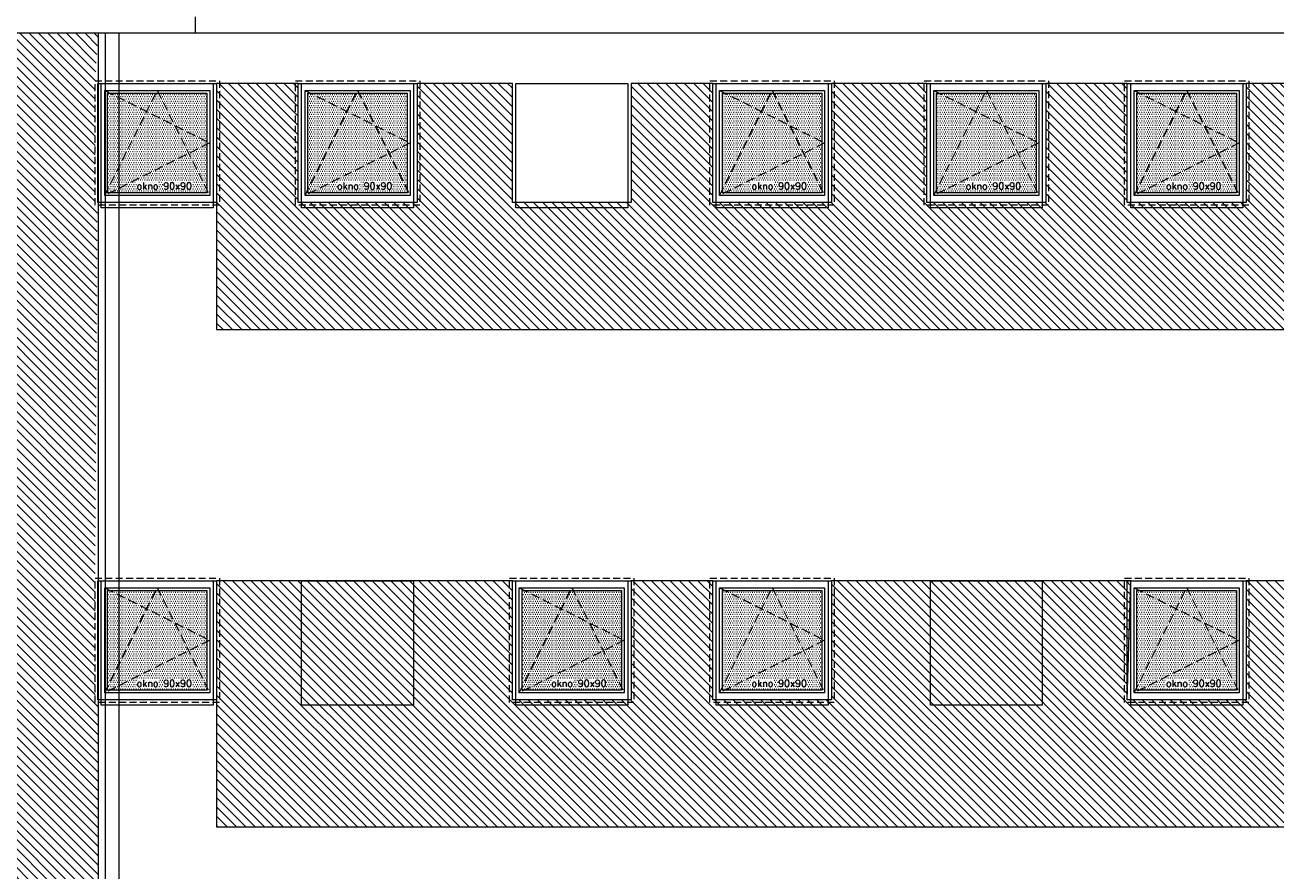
# Model space of a CAD drawing. Header units: millimetres. Extents: x -82287 to 177822, y -399756 to 0.
# Tile 75 of 228: x 79227 to 80132, y -238201 to -237589. Entities that reach past the tile are written whole.
import ezdxf
from ezdxf.enums import TextEntityAlignment as Align

# ---------------------------------------------------------------- set-up
doc = ezdxf.new("R2010")
doc.units = ezdxf.units.MM
doc.header["$MEASUREMENT"] = 0
doc.linetypes.add('SUŁOSZOWA - PB 21 03$0$CACHE', pattern=[9.525, 6.35, -3.175])
doc.linetypes.add('SUŁOSZOWA - PB 21 03$0$CARKOVANA', pattern=[7.5, 5, -2.5])
doc.layers.add('FL_XREF', color=252, linetype='Continuous')
for name, color, linetype, lineweight in [('SUŁOSZOWA - PB 21 03$0$!! 0_ Istn-okna', 251, 'Continuous', 0), ('SUŁOSZOWA - PB 21 03$0$!! 0_ WIDOK ELEWACJA', 251, 'Continuous', 0), ('SUŁOSZOWA - PB 21 03$0$!! 0_Opis_pom', 251, 'Continuous', 0), ('SUŁOSZOWA - PB 21 03$0$!! 1_ELEWACJA KOLOR', 251, 'Continuous', 0), ('SUŁOSZOWA - PB 21 03$0$!! 1_Hatch dach', 251, 'Continuous', 0), ('SUŁOSZOWA - PB 21 03$0$!! 1_OPIS POM NOWE', 251, 'Continuous', 0), ('SUŁOSZOWA - PB 21 03$0$!! 2_NOWE OKNA WIDOk - remont', 251, 'Continuous', 0), ('SUŁOSZOWA - PB 21 03$0$!! 2_TYNK OBRYS', 251, 'Continuous', 0)]:
    doc.layers.add(name, color=color, linetype=linetype, lineweight=lineweight)
doc.styles.add('SUŁOSZOWA - PB 21 03$0$ARIAL', font='tahoma.ttf')
doc.styles.add('SUŁOSZOWA - PB 21 03$0$TXT', font='simplex.shx')
pattern_1 = [(315, (0, 0), (3.367596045, 3.367596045), [])]

# ---------------------------------------------------------------- blocks, each defined once
blk = doc.blocks.new('SUŁOSZOWA - PB 21 03$0$okno 90x90')
at = {"layer": 'SUŁOSZOWA - PB 21 03$0$!! 1_Hatch dach', "true_color": 0x575757}
h = blk.add_hatch(dxfattribs=at)
h.set_pattern_fill('DOTS', color=251)
h.set_pattern_definition([(0, (-9634.3096, -11214.1331), (0.79375, 1.5875), [0, -1.5875])])
h.paths.add_polyline_path([(7, 79), (79, 79), (79, 7), (7, 7)])
at = {"layer": 'SUŁOSZOWA - PB 21 03$0$!! 0_ Istn-okna', "linetype": 'SUŁOSZOWA - PB 21 03$0$CARKOVANA', "lineweight": 5}
blk.add_lwpolyline([(-2, 88), (88, 88), (88, -2), (-2, -2)], close=True, dxfattribs=at)
at = {"layer": 'SUŁOSZOWA - PB 21 03$0$!! 0_ Istn-okna'}
for points in [[(0, 86), (86, 86), (86, 0), (0, 0)], [(5, 81), (81, 81), (81, 5), (5, 5)], [(7, 79), (79, 79), (79, 7), (7, 7)]]:
    blk.add_lwpolyline(points, close=True, dxfattribs=at)
at = {"layer": 'SUŁOSZOWA - PB 21 03$0$!! 1_Hatch dach', "color": 251, "linetype": 'SUŁOSZOWA - PB 21 03$0$CACHE', "true_color": 0x575757}
for points in [[(5, 5), (43, 81), (81, 5)], [(5, 81), (81, 43), (5, 5)]]:
    blk.add_lwpolyline(points, dxfattribs=at)
at = {"insert": (28.08, 14.41), "char_height": 5, "attachment_point": 1, "style": 'SUŁOSZOWA - PB 21 03$0$TXT'}
blk.add_mtext_dynamic_manual_height_columns('okno 90x90', width=52.6299, gutter_width=75, heights=[0], dxfattribs=at)
blk = doc.blocks.new('SUŁOSZOWA - PB 21 03')
at = {"layer": 'SUŁOSZOWA - PB 21 03$0$!! 1_ELEWACJA KOLOR', "true_color": 0xa78758}
h = blk.add_hatch(dxfattribs=at)
h.set_pattern_fill('ANSI31', color=45, scale=1.5, angle=-90)
h.set_pattern_definition(pattern_1)
h.paths.add_polyline_path([(78269.25991, -238314.26576), (79218.25991, -238314.26576), (79218.25991, -238132.26576), (79215.75991, -238132.26576), (79215.75991, -238042.26576), (79217.47132, -237772.26576), (79215.75991, -237772.26576), (79215.75991, -237682.26576), (79218.25991, -237647.85452), (78244.25991, -237647.85452), (78244.25991, -237891.63335), (78244.25991, -237912.26576), (78228.92991, -237912.26576), (78228.92991, -237937.53761), (78269.25991, -237954.26576)])
h.paths.add_polyline_path([(78913.75991, -238042.26576), (79003.75991, -238042.26576), (79003.75991, -238222.26576), (78999.25991, -238222.26576), (78999.25991, -238224.26576), (78918.25991, -238224.26576), (78918.25991, -238222.26576), (78913.75991, -238222.26576)], flags=16)
h.paths.add_polyline_path([(78915.75991, -238044.26576), (79001.75991, -238044.26576), (79001.75991, -238220.26576), (78915.75991, -238220.26576)], flags=0)
h.paths.add_polyline_path([(78920.75991, -238049.26576), (78996.75991, -238049.26576), (78996.75991, -238215.26576), (78920.75991, -238215.26576)], flags=0)
h.paths.add_polyline_path([(78922.59124, -238051.26576), (78958.30208, -238051.26576), (78958.75991, -238049.26576), (78959.21774, -238051.26576), (78994.75991, -238051.26576), (78994.75991, -238130.08155), (78996.75991, -238132.26576), (78994.75991, -238134.44997), (78994.75991, -238206.52891), (78996.30208, -238213.26576), (78922.59124, -238213.26576), (78920.75991, -238215.26576), (78922.75991, -238206.52891), (78922.75991, -238051.44997)], flags=0)
h.paths.add_polyline_path([(78848.75991, -238042.26576), (78848.75991, -238222.26576), (78844.25991, -238222.26576), (78844.25991, -238224.26576), (78763.25991, -238224.26576), (78763.25991, -238222.26576), (78758.75991, -238222.26576), (78758.75991, -238042.26576)], flags=16)
h.paths.add_polyline_path([(78846.75991, -238044.26576), (78846.75991, -238220.26576), (78760.75991, -238220.26576), (78760.75991, -238044.26576)], flags=0)
h.paths.add_polyline_path([(78918.25991, -237864.26576), (78918.25991, -237862.26576), (78913.75991, -237862.26576), (78844.25991, -237862.26576), (78844.25991, -237864.26576), (78763.25991, -237864.26576), (78763.25991, -237862.26576), (78758.75991, -237862.26576), (78699.25991, -237862.26576), (78699.25991, -237864.26576), (78618.25991, -237864.26576), (78618.25991, -237862.26576), (78613.75991, -237862.26576), (78544.25991, -237862.26576), (78544.25991, -237864.26576), (78463.25991, -237864.26576), (78463.25991, -237862.26576), (78458.75991, -237862.26576), (78399.25991, -237862.26576), (78399.25991, -237864.26576), (78318.25991, -237864.26576), (78318.25991, -237862.26576), (78313.75991, -237862.26576), (78313.75991, -237682.26576), (78403.75991, -237682.26576), (78403.75991, -237862.26576), (78458.75991, -237862.26576), (78458.75991, -237682.26576), (78548.75991, -237682.26576), (78548.75991, -237862.26576), (78613.75991, -237862.26576), (78613.75991, -237682.26576), (78703.75991, -237682.26576), (78703.75991, -237862.26576), (78758.75991, -237862.26576), (78758.75991, -237682.26576), (78848.75991, -237682.26576), (78848.75991, -237862.26576), (78913.75991, -237862.26576), (78913.75991, -237682.26576), (79003.75991, -237682.26576), (79003.75991, -237862.26576), (79058.75991, -237862.26576), (79058.75991, -237682.26576), (79148.75991, -237682.26576), (79148.75991, -237862.26576), (79144.25991, -237862.26576), (79144.25991, -237864.26576), (79063.25991, -237864.26576), (79063.25991, -237862.26576), (79058.75991, -237862.26576), (78999.25991, -237862.26576), (78999.25991, -237864.26576)], flags=16)
h.paths.add_polyline_path([(78841.75991, -238049.26576), (78841.75991, -238215.26576), (78765.75991, -238215.26576), (78765.75991, -238049.26576)], flags=0)
h.paths.add_polyline_path([(78915.75991, -237860.26576), (78915.75991, -237684.26576), (79001.75991, -237684.26576), (79001.75991, -237860.26576)], flags=0)
h.paths.add_polyline_path([(78839.75991, -238051.26576), (78839.75991, -238130.08155), (78841.75991, -238132.26576), (78839.75991, -238134.44997), (78839.75991, -238206.52891), (78841.30208, -238213.26576), (78767.59124, -238213.26576), (78765.75991, -238215.26576), (78767.75991, -238206.52891), (78767.75991, -238051.44997), (78767.59124, -238051.26576), (78803.30208, -238051.26576), (78803.75991, -238049.26576), (78804.21774, -238051.26576)], flags=0)
h.paths.add_polyline_path([(78920.75991, -237855.26576), (78920.75991, -237689.26576), (78996.75991, -237689.26576), (78996.75991, -237855.26576)], flags=0)
h.paths.add_polyline_path([(78920.75991, -237855.26576), (78922.75991, -237846.52891), (78922.75991, -237691.44997), (78922.59124, -237691.26576), (78958.30208, -237691.26576), (78958.75991, -237689.26576), (78959.21774, -237691.26576), (78994.75991, -237691.26576), (78994.75991, -237770.08155), (78996.75991, -237772.26576), (78994.75991, -237774.44997), (78994.75991, -237846.52891), (78996.30208, -237853.26576), (78922.59124, -237853.26576)], flags=0)
h.paths.add_polyline_path([(78846.75991, -237860.26576), (78760.75991, -237860.26576), (78760.75991, -237684.26576), (78846.75991, -237684.26576)], flags=0)
h.paths.add_polyline_path([(78841.75991, -237855.26576), (78765.75991, -237855.26576), (78765.75991, -237689.26576), (78841.75991, -237689.26576)], flags=0)
h.paths.add_polyline_path([(78841.30208, -237853.26576), (78767.59124, -237853.26576), (78765.75991, -237855.26576), (78767.75991, -237846.52891), (78767.75991, -237691.44997), (78767.59124, -237691.26576), (78803.30208, -237691.26576), (78803.75991, -237689.26576), (78804.21774, -237691.26576), (78839.75991, -237691.26576), (78839.75991, -237770.08155), (78841.75991, -237772.26576), (78839.75991, -237774.44997), (78839.75991, -237846.52891)], flags=0)
h.paths.add_polyline_path([(79058.75991, -238042.26576), (79148.75991, -238042.26576), (79148.75991, -238222.26576), (79144.25991, -238222.26576), (79144.25991, -238224.26576), (79063.25991, -238224.26576), (79063.25991, -238222.26576), (79058.75991, -238222.26576)], flags=16)
h.paths.add_polyline_path([(79060.75991, -238044.26576), (79146.75991, -238044.26576), (79146.75991, -238220.26576), (79060.75991, -238220.26576)], flags=0)
h.paths.add_polyline_path([(79065.75991, -238049.26576), (79141.75991, -238049.26576), (79141.75991, -238215.26576), (79065.75991, -238215.26576)], flags=0)
h.paths.add_polyline_path([(79067.59124, -238051.26576), (79103.30208, -238051.26576), (79103.75991, -238049.26576), (79104.21774, -238051.26576), (79139.75991, -238051.26576), (79139.75991, -238130.08155), (79141.75991, -238132.26576), (79139.75991, -238134.44997), (79139.75991, -238206.52891), (79141.30208, -238213.26576), (79067.59124, -238213.26576), (79065.75991, -238215.26576), (79067.75991, -238206.52891), (79067.75991, -238051.44997)], flags=0)
h.paths.add_polyline_path([(79060.75991, -237860.26576), (79060.75991, -237684.26576), (79146.75991, -237684.26576), (79146.75991, -237860.26576)], flags=0)
h.paths.add_polyline_path([(79065.75991, -237855.26576), (79065.75991, -237689.26576), (79141.75991, -237689.26576), (79141.75991, -237855.26576)], flags=0)
h.paths.add_polyline_path([(79065.75991, -237855.26576), (79067.75991, -237846.52891), (79067.75991, -237691.44997), (79067.59124, -237691.26576), (79103.30208, -237691.26576), (79103.75991, -237689.26576), (79104.21774, -237691.26576), (79139.75991, -237691.26576), (79139.75991, -237770.08155), (79141.75991, -237772.26576), (79139.75991, -237774.44997), (79139.75991, -237846.52891), (79141.30208, -237853.26576), (79067.59124, -237853.26576)], flags=0)
h.paths.add_polyline_path([(78703.75991, -238042.26576), (78703.75991, -238222.26576), (78699.25991, -238222.26576), (78699.25991, -238224.26576), (78618.25991, -238224.26576), (78618.25991, -238222.26576), (78613.75991, -238222.26576), (78613.75991, -238042.26576)], flags=16)
h.paths.add_polyline_path([(78701.75991, -238044.26576), (78701.75991, -238220.26576), (78615.75991, -238220.26576), (78615.75991, -238044.26576)], flags=0)
h.paths.add_polyline_path([(78696.75991, -238049.26576), (78696.75991, -238215.26576), (78620.75991, -238215.26576), (78620.75991, -238049.26576)], flags=0)
h.paths.add_polyline_path([(78694.75991, -238051.26576), (78694.75991, -238130.08155), (78696.75991, -238132.26576), (78694.75991, -238134.44997), (78694.75991, -238206.52891), (78696.30208, -238213.26576), (78622.59124, -238213.26576), (78620.75991, -238215.26576), (78622.75991, -238206.52891), (78622.75991, -238051.44997), (78622.59124, -238051.26576), (78658.30208, -238051.26576), (78658.75991, -238049.26576), (78659.21774, -238051.26576)], flags=0)
h.paths.add_polyline_path([(78701.75991, -237860.26576), (78615.75991, -237860.26576), (78615.75991, -237684.26576), (78701.75991, -237684.26576)], flags=0)
h.paths.add_polyline_path([(78696.75991, -237855.26576), (78620.75991, -237855.26576), (78620.75991, -237689.26576), (78696.75991, -237689.26576)], flags=0)
h.paths.add_polyline_path([(78696.30208, -237853.26576), (78622.59124, -237853.26576), (78620.75991, -237855.26576), (78622.75991, -237846.52891), (78622.75991, -237691.44997), (78622.59124, -237691.26576), (78658.30208, -237691.26576), (78658.75991, -237689.26576), (78659.21774, -237691.26576), (78694.75991, -237691.26576), (78694.75991, -237770.08155), (78696.75991, -237772.26576), (78694.75991, -237774.44997), (78694.75991, -237846.52891)], flags=0)
h.paths.add_polyline_path([(78548.75991, -238042.26576), (78548.75991, -238222.26576), (78544.25991, -238222.26576), (78544.25991, -238224.26576), (78463.25991, -238224.26576), (78463.25991, -238222.26576), (78458.75991, -238222.26576), (78458.75991, -238042.26576)], flags=16)
h.paths.add_polyline_path([(78546.75991, -238044.26576), (78546.75991, -238220.26576), (78460.75991, -238220.26576), (78460.75991, -238044.26576)], flags=0)
h.paths.add_polyline_path([(78541.75991, -238049.26576), (78541.75991, -238215.26576), (78465.75991, -238215.26576), (78465.75991, -238049.26576)], flags=0)
h.paths.add_polyline_path([(78546.75991, -237860.26576), (78460.75991, -237860.26576), (78460.75991, -237684.26576), (78546.75991, -237684.26576)], flags=0)
h.paths.add_polyline_path([(78539.75991, -238051.26576), (78539.75991, -238130.08155), (78541.75991, -238132.26576), (78539.75991, -238134.44997), (78539.75991, -238206.52891), (78541.30208, -238213.26576), (78467.59124, -238213.26576), (78465.75991, -238215.26576), (78467.75991, -238206.52891), (78467.75991, -238051.44997), (78467.59124, -238051.26576), (78503.30208, -238051.26576), (78503.75991, -238049.26576), (78504.21774, -238051.26576)], flags=0)
h.paths.add_polyline_path([(78541.75991, -237855.26576), (78465.75991, -237855.26576), (78465.75991, -237689.26576), (78541.75991, -237689.26576)], flags=0)
h.paths.add_polyline_path([(78541.30208, -237853.26576), (78467.59124, -237853.26576), (78465.75991, -237855.26576), (78467.75991, -237846.52891), (78467.75991, -237691.44997), (78467.59124, -237691.26576), (78503.30208, -237691.26576), (78503.75991, -237689.26576), (78504.21774, -237691.26576), (78539.75991, -237691.26576), (78539.75991, -237770.08155), (78541.75991, -237772.26576), (78539.75991, -237774.44997), (78539.75991, -237846.52891)], flags=0)
h.paths.add_polyline_path([(78403.75991, -238042.26576), (78403.75991, -238222.26576), (78399.25991, -238222.26576), (78399.25991, -238224.26576), (78318.25991, -238224.26576), (78318.25991, -238222.26576), (78313.75991, -238222.26576), (78313.75991, -238042.26576)], flags=16)
h.paths.add_polyline_path([(78401.75991, -238044.26576), (78401.75991, -238220.26576), (78315.75991, -238220.26576), (78315.75991, -238044.26576)], flags=0)
h.paths.add_polyline_path([(78401.75991, -237860.26576), (78315.75991, -237860.26576), (78315.75991, -237684.26576), (78401.75991, -237684.26576)], flags=0)
h.paths.add_polyline_path([(78396.75991, -238049.26576), (78396.75991, -238215.26576), (78320.75991, -238215.26576), (78320.75991, -238049.26576)], flags=0)
h.paths.add_polyline_path([(78394.75991, -238051.26576), (78394.75991, -238130.08155), (78396.75991, -238132.26576), (78394.75991, -238134.44997), (78394.75991, -238206.52891), (78396.30208, -238213.26576), (78322.59124, -238213.26576), (78320.75991, -238215.26576), (78322.75991, -238206.52891), (78322.75991, -238051.44997), (78322.59124, -238051.26576), (78358.30208, -238051.26576), (78358.75991, -238049.26576), (78359.21774, -238051.26576)], flags=0)
h.paths.add_polyline_path([(78396.75991, -237855.26576), (78320.75991, -237855.26576), (78320.75991, -237689.26576), (78396.75991, -237689.26576)], flags=0)
h.paths.add_polyline_path([(78396.30208, -237853.26576), (78322.59124, -237853.26576), (78320.75991, -237855.26576), (78322.75991, -237846.52891), (78322.75991, -237691.44997), (78322.59124, -237691.26576), (78358.30208, -237691.26576), (78358.75991, -237689.26576), (78359.21774, -237691.26576), (78394.75991, -237691.26576), (78394.75991, -237770.08155), (78396.75991, -237772.26576), (78394.75991, -237774.44997), (78394.75991, -237846.52891)], flags=0)
h.paths.add_polyline_path([(79087.58766, -238212.10613), (79137.70671, -238212.10613), (79137.70671, -238204.60613), (79087.58766, -238204.60613)], flags=8)
h.paths.add_polyline_path([(78942.58766, -238212.10613), (78992.70671, -238212.10613), (78992.70671, -238204.60613), (78942.58766, -238204.60613)], flags=8)
h.paths.add_polyline_path([(78787.58766, -238212.10613), (78837.70671, -238212.10613), (78837.70671, -238204.60613), (78787.58766, -238204.60613)], flags=8)
h.paths.add_polyline_path([(78642.58766, -238212.10613), (78692.70671, -238212.10613), (78692.70671, -238204.60613), (78642.58766, -238204.60613)], flags=8)
h.paths.add_polyline_path([(78487.58766, -238212.10613), (78537.70671, -238212.10613), (78537.70671, -238204.60613), (78487.58766, -238204.60613)], flags=8)
h.paths.add_polyline_path([(78342.58766, -238212.10613), (78392.70671, -238212.10613), (78392.70671, -238204.60613), (78342.58766, -238204.60613)], flags=8)
h.paths.add_polyline_path([(79087.58766, -237852.10613), (79137.70671, -237852.10613), (79137.70671, -237844.60613), (79087.58766, -237844.60613)], flags=8)
h.paths.add_polyline_path([(78942.58766, -237852.10613), (78992.70671, -237852.10613), (78992.70671, -237844.60613), (78942.58766, -237844.60613)], flags=8)
h.paths.add_polyline_path([(78787.58766, -237852.10613), (78837.70671, -237852.10613), (78837.70671, -237844.60613), (78787.58766, -237844.60613)], flags=8)
h.paths.add_polyline_path([(78642.58766, -237852.10613), (78692.70671, -237852.10613), (78692.70671, -237844.60613), (78642.58766, -237844.60613)], flags=8)
h.paths.add_polyline_path([(78487.58766, -237852.10613), (78537.70671, -237852.10613), (78537.70671, -237844.60613), (78487.58766, -237844.60613)], flags=8)
h.paths.add_polyline_path([(78342.58766, -237852.10613), (78392.70671, -237852.10613), (78392.70671, -237844.60613), (78342.58766, -237844.60613)], flags=8)
h = blk.add_hatch(dxfattribs=at)
h.set_pattern_fill('ANSI31', color=45, scale=1.5, angle=-90)
h.set_pattern_definition(pattern_1)
h.paths.add_polyline_path([(79303.75991, -237684.26576), (79303.75991, -237862.26576), (80417.75991, -237862.26576), (80417.75991, -237684.26576), (80348.75991, -237684.26576), (80348.75991, -237770.26576), (80262.75991, -237770.26576), (80262.75991, -237684.26576), (80203.75991, -237684.26576), (80203.75991, -237770.26576), (80117.75991, -237770.26576), (80117.75991, -237684.26576), (80048.75991, -237684.26576), (80048.75991, -237770.26576), (79962.75991, -237770.26576), (79962.75991, -237684.26576), (79903.75991, -237684.26576), (79903.75991, -237770.26576), (79817.75991, -237770.26576), (79817.75991, -237684.26576), (79748.75991, -237684.26576), (79748.75991, -237770.26576), (79662.75991, -237770.26576), (79662.75991, -237684.26576), (79603.75991, -237684.26576), (79603.75991, -237770.26576), (79517.75991, -237770.26576), (79517.75991, -237684.26576), (79448.75991, -237684.26576), (79448.75991, -237770.26576), (79362.75991, -237770.26576), (79362.75991, -237684.26576)])
h = blk.add_hatch(dxfattribs=at)
h.set_pattern_fill('ANSI31', color=45, scale=1.5, angle=-90)
h.set_pattern_definition(pattern_1)
h.paths.add_polyline_path([(79303.75991, -238044.26576), (79303.75991, -238222.26576), (80417.75991, -238222.26576), (80417.75991, -238044.26576), (80348.75991, -238044.26576), (80348.75991, -238130.26576), (80262.75991, -238130.26576), (80262.75991, -238044.26576), (80203.75991, -238044.26576), (80203.75991, -238130.26576), (80117.75991, -238130.26576), (80117.75991, -238044.26576), (80048.75991, -238044.26576), (80048.75991, -238130.26576), (79962.75991, -238130.26576), (79965.25991, -238044.26576), (79748.75991, -238044.26576), (79748.75991, -238130.26576), (79662.75991, -238130.26576), (79662.75991, -238044.26576), (79603.75991, -238044.26576), (79603.75991, -238130.26576), (79517.75991, -238130.26576), (79517.75991, -238044.26576)])
at = {"layer": 'SUŁOSZOWA - PB 21 03$0$!! 0_ WIDOK ELEWACJA'}
for points in [[(79288.25991, -237635.86593), (79288.25991, -237647.85452)], [(79303.25991, -237647.85452), (78174.25991, -237647.85452)], [(79213.25991, -238314.26576), (79218.25991, -238314.26576), (79218.25991, -237647.85452)], [(79223.25991, -238473.12762), (79223.25991, -237647.85452)], [(79233.25991, -238473.07899), (79233.25991, -237647.85452)], [(82077.25991, -237647.85452), (79257.84857, -237647.85452)]]:
    blk.add_lwpolyline(points, dxfattribs=at)
for points in [[(79301.25991, -237684.26576), (79301.25991, -237774.26576), (79220.25991, -237774.26576), (79220.25991, -237684.26576)], [(79446.25991, -237684.26576), (79446.25991, -237774.26576), (79365.25991, -237774.26576), (79365.25991, -237684.26576)], [(79601.25991, -237684.26576), (79601.25991, -237774.26576), (79520.25991, -237774.26576), (79520.25991, -237684.26576)], [(79746.25991, -237684.26576), (79746.25991, -237774.26576), (79665.25991, -237774.26576), (79665.25991, -237684.26576)], [(79901.25991, -237684.26576), (79901.25991, -237774.26576), (79820.25991, -237774.26576), (79820.25991, -237684.26576)], [(80046.25991, -237684.26576), (80046.25991, -237774.26576), (79965.25991, -237774.26576), (79965.25991, -237684.26576)], [(79301.25991, -238044.26576), (79301.25991, -238134.26576), (79220.25991, -238134.26576), (79220.25991, -238044.26576)], [(79446.25991, -238044.26576), (79446.25991, -238134.26576), (79365.25991, -238134.26576), (79365.25991, -238044.26576)], [(79601.25991, -238044.26576), (79601.25991, -238134.26576), (79520.25991, -238134.26576), (79520.25991, -238044.26576)], [(79746.25991, -238044.26576), (79746.25991, -238134.26576), (79665.25991, -238134.26576), (79665.25991, -238044.26576)], [(79901.25991, -238044.26576), (79901.25991, -238134.26576), (79820.25991, -238134.26576), (79820.25991, -238044.26576)], [(80046.25991, -238044.26576), (80046.25991, -238134.26576), (79965.25991, -238134.26576), (79965.25991, -238044.26576)]]:
    blk.add_lwpolyline(points, close=True, dxfattribs=at)
at = {"layer": 'SUŁOSZOWA - PB 21 03$0$!! 2_TYNK OBRYS'}
for points in [[(79303.75991, -237684.26576), (79303.75991, -237862.26576), (80417.75991, -237862.26576)], [(80117.75991, -237684.26576), (80048.75991, -237684.26576), (80048.75991, -237770.26576), (79962.75991, -237770.26576), (79962.75991, -237684.26576), (79903.75991, -237684.26576), (79903.75991, -237770.26576), (79817.75991, -237770.26576), (79817.75991, -237684.26576), (79748.75991, -237684.26576), (79748.75991, -237770.26576), (79662.75991, -237770.26576), (79662.75991, -237684.26576), (79603.75991, -237684.26576), (79603.75991, -237770.26576), (79517.75991, -237770.26576), (79517.75991, -237684.26576), (79448.75991, -237684.26576), (79448.75991, -237770.26576), (79362.75991, -237770.26576), (79362.75991, -237684.26576), (79303.75991, -237684.26576)], [(79303.75991, -238044.26576), (79303.75991, -238222.26576), (80417.75991, -238222.26576)], [(80117.75991, -238044.26576), (80048.75991, -238044.26576), (80048.75991, -238130.26576), (79962.75991, -238130.26576), (79965.25991, -238044.26576), (79748.75991, -238044.26576), (79748.75991, -238130.26576), (79662.75991, -238130.26576), (79662.75991, -238044.26576), (79603.75991, -238044.26576), (79603.75991, -238130.26576), (79517.75991, -238130.26576), (79517.75991, -238044.26576), (79303.75991, -238044.26576)]]:
    blk.add_lwpolyline(points, dxfattribs=at)
at = {"layer": 'SUŁOSZOWA - PB 21 03$0$!! 2_NOWE OKNA WIDOk - remont'}
for p in [(79217.75991, -237770.26576), (79362.75991, -237770.26576), (79662.75991, -237770.26576), (79817.75991, -237770.26576), (79962.75991, -237770.26576), (79217.75991, -238130.26576), (79517.75991, -238130.26576), (79662.75991, -238130.26576), (79962.75991, -238130.26576)]:
    blk.add_blockref('SUŁOSZOWA - PB 21 03$0$okno 90x90', p, dxfattribs=at)
at = {"layer": 'SUŁOSZOWA - PB 21 03$0$!! 0_Opis_pom', "ltscale": 0.7, "style": 'SUŁOSZOWA - PB 21 03$0$ARIAL'}
for tag, p in [('B0,19', (52679.2094, -194257.55204)), ('B2,14', (73874.0461, -194402.0887)), ('B2,12', (73342.49259, -194413.89249)), ('B1,21', (60405.50261, -194427.18207)), ('B2,11', (73069.01144, -194438.89383)), ('B2,16', (75195.07765, -194441.83446)), ('A1,16', (59129.54925, -194448.08429)), ('B1/17', (59524.53699, -194450.37428)), ('B1,19', (59914.81903, -194448.15658)), ('1,23', (61575.22173, -194450.37428)), ('A1,1', (58808.06672, -194460.94161)), ('1,22', (60947.33929, -194456.1144)), ('B0,15', (51514.15008, -194461.8073)), ('B2,19.1', (76701.67035, -194466.03695)), ('B3,7', (87459.81312, -194465.07097)), ('B3,3', (88235.73906, -194465.79732)), ('B0,18', (52071.43815, -194478.40179)), ('B1,18', (59715.51745, -194473.87108)), ('B2,17', (75506.7465, -194471.3759)), ('B3,8', (90006.66539, -194478.47972)), ('B2,15', (74566.38885, -194487.81114)), ('B3,6', (86826.65132, -194483.15512)), ('B1,20', (60198.53687, -194490.17374)), ('B2,10', (72728.63362, -194489.37283)), ('A0,6', (49094.40602, -194505.72387)), ('A2,5', (72452.45009, -194505.90583)), ('B2,13', (73649.91716, -194500.01242)), ('A1,6', (58565.96262, -194514.50753)), ('B1,1', (61908.24378, -194515.48656)), ('A0,4', (49692.81919, -194517.93289)), ('A0,3', (49906.53818, -194524.03766)), ('B0,22', (54187.56644, -194519.04308)), ('A0,5', (49399.71914, -194533.19455)), ('B0,20', (53125.45224, -194527.8835)), ('B0,21', (53847.26622, -194535.08002)), ('B1,3', (62229.35503, -194604.49851)), ('B2,18', (75922.43604, -194612.23635)), ('B2,19', (77152.69039, -194617.53776)), ('A3,4', (85509.27934, -194642.47136)), ('B0,24B', (54824.42896, -194684.26784)), ('B1,4', (63476.45184, -194691.11207)), ('B0,16', (51457.40872, -194704.43091)), ('B0,13', (50367.63944, -194706.5583)), ('B0,17', (51897.58569, -194706.77195)), ('A2,4', (71695.75649, -194707.44268)), ('A1,5', (58149.22649, -194724.80163)), ('A2.1', (72371.45884, -194731.56251)), ('B0,23', (54542.05776, -194742.93939)), ('A1,2', (58744.42262, -194746.622)), ('B1,2D', (60756.29674, -194750.92727)), ('A1,15', (59129.54925, -194780.73348)), ('A3.1', (86079.08704, -194786.62422)), ('B0,14', (50962.60809, -194789.06568)), ('B1,4', (63483.03852, -194791.04365)), ('A0,2', (49295.91259, -194810.95246)), ('B2.7', (74548.27897, -194836.12781)), ('B3,2', (89035.72921, -194837.99287)), ('B0,7', (52851.95551, -194845.56115)), ('B1,2B', (62374.83512, -194841.86715)), ('B1,2A', (61803.35407, -194869.27513)), ('B0,8', (51561.38742, -194890.27848)), ('A1,3', (58810.05243, -195008.83917)), ('A3.2', (86016.50296, -195004.88875)), ('A0,1', (49914.27925, -195025.82804)), ('A0,10', (49695.87246, -195042.9259)), ('B0,17', (51225.06492, -195049.74007)), ('B0,6', (52110.41055, -195069.39267)), ('B1,8', (61403.63433, -195071.25189)), ('A2.2', (72371.45884, -195070.78713)), ('B2.2', (74976.1855, -195068.47988)), ('A0,7', (49042.50308, -195082.6056)), ('B3,11', (88623.94853, -195099.23575)), ('B3,4', (87612.56208, -195132.78192)), ('B3,5', (86839.47632, -195174.05241)), ('B0,12', (50313.60595, -195207.52936)), ('B0,11', (50726.178, -195219.06638)), ('B3,10', (89778.42161, -195220.68871)), ('B1,6', (63686.26823, -195231.3997)), ('B0,24A', (54359.17011, -195245.97867)), ('A1,4', (58093.66276, -195250.96213)), ('B0,10', (51476.34179, -195259.44699)), ('B3,9', (90479.74099, -195260.18621)), ('A0,11', (49643.96951, -195271.84772)), ('B1,14', (59332.54805, -195280.73534)), ('A0,8', (49042.50308, -195293.21363)), ('B0,9', (51798.4912, -195291.17482)), ('B2,21', (75970.16114, -195290.81005)), ('B0,3', (52068.59538, -195319.60465)), ('B1,13', (60186.62513, -195314.46953)), ('B1,10', (60892.94126, -195319.45825)), ('B1,5', (63419.22943, -195317.21026)), ('A2.3', (71832.37045, -195318.78232)), ('B2,9', (73175.51251, -195317.21162)), ('B2,4', (74493.5947, -195318.7733)), ('B2,3', (74674.2815, -195319.28036)), ('A3,3', (85569.83931, -195318.78232)), ('B3,1', (88723.65615, -195329.98594)), ('B2,8', (73894.209, -195338.18956)), ('B1,9', (61058.12383, -195344.48743)), ('B2,20', (77211.021, -195343.82367)), ('B2.1', (75304.74121, -195348.36327)), ('B0,2', (52227.2348, -195357.98297)), ('B1,2C', (61827.40698, -195369.02625)), ('B1,7', (62134.52151, -195372.05069)), ('B0,1', (53061.17304, -195403.85659)), ('A0,9', (49001.50444, -195413.15723)), ('A0,12', (49689.76592, -195485.50737)), ('B0,4', (52224.78303, -195500.96352)), ('B2,5', (74686.48999, -195507.24036)), ('B1,11', (61050.00078, -195512.89565)), ('B1,12', (60864.00751, -195544.00738)), ('B2,6', (74499.29165, -195549.55175)), ('B0,5', (52066.14362, -195556.83806)), ('C2,2', (74812.78942, -195865.8959)), ('C1,3', (61091.58871, -195973.27844)), ('C0,2A', (52278.30875, -196050.48297)), ('C0,1', (52808.36775, -196132.34208)), ('C1,2', (61690.27405, -196439.72387)), ('C1,1', (62060.59754, -196465.28533)), ('C3,1', (88979.71614, -196545.67785)), ('C0,2B', (53028.88223, -196668.8019)), ('C1,4', (61008.68123, -196686.32122)), ('C2,1', (75334.65984, -196786.2197)), ('C2,3', (74834.65119, -196933.26657)), ('C1,5', (61062.7252, -196991.42453)), ('C1,10', (62127.38542, -196998.81344)), ('C1,9', (62147.33751, -197289.53424)), ('C1,6', (61131.41824, -197329.69535)), ('C0,3', (52181.98562, -197341.92176)), ('D1,1', (73931.12245, -197584.03121)), ('C0,4', (52345.96562, -197596.60561)), ('D0,18', (60296.49264, -197617.95269)), ('C2,4', (75243.70451, -197663.89)), ('D0,7', (59141.53804, -197722.84718)), ('D0,17', (60701.16801, -197741.44864)), ('C1,7', (61222.2575, -197737.18052)), ('D1,4', (73157.19908, -197744.29721)), ('D0,3', (59562.25866, -197751.14316)), ('D1,6', (72757.78643, -197751.22612)), ('D0,6', (58741.71849, -197802.61699)), ('D0,10', (58357.73602, -197820.93991)), ('D,09', (59195.67196, -197881.51243)), ('C0,5', (52269.72696, -197902.4362)), ('C0,6', (52872.93793, -197917.07354)), ('D0,2', (59943.06082, -197917.06725)), ('D1,3', (73475.28953, -197924.29875)), ('D0,16', (60721.3534, -197935.2949)), ('D0,8', (59058.9008, -197963.64925)), ('D0,5', (59448.52586, -197969.8061)), ('C2,5', (74555.08284, -197988.7886)), ('D1,5', (73291.61607, -197999.29956)), ('D0,4', (59655.02693, -198042.2589)), ('D0,15', (60692.12223, -198127.4643)), ('D0,1', (59931.33074, -198173.12806)), ('D1,2', (73578.07819, -198172.30068)), ('D0,11', (58161.27105, -198211.45823)), ('D0,12', (58250.99458, -198537.17631)), ('D0,13', (58250.99458, -198764.99605)), ('D1,7', (71854.87376, -198786.88467)), ('D0,14', (59130.08589, -198795.3373)), ('D1,8', (71715.35366, -199212.44512))]:
    blk.add_attdef(tag, text='', height=11.968, dxfattribs=at).set_placement(p, align=Align.MIDDLE_CENTER)
at = {"layer": 'SUŁOSZOWA - PB 21 03$0$!! 1_OPIS POM NOWE', "style": 'SUŁOSZOWA - PB 21 03$0$ARIAL'}
for tag, p in [('C1.7A', (61271.6179, -197538.30303)), ('C2.5B', (74970.66097, -197546.70728)), ('C2,5C', (74903.71123, -197659.13664)), ('C2.4', (75374.07862, -197726.11453)), ('D1,2B', (74322.25834, -197791.43247)), ('C1.7C', (61260.26049, -197811.38428)), ('C1.8B', (61588.27341, -197817.62151)), ('C1.8A', (61884.42005, -197818.94854)), ('C1.7B', (61322.12354, -197933.89849)), ('C2,5A', (74943.41937, -197993.49482)), ('E1.2', (62164.78326, -198139.98688)), ('E1.5E', (62692.10372, -198153.27854)), ('D1,2C', (73419.9359, -198156.57844)), ('E3.1', (88990.58975, -198158.87886)), ('E2.9', (75361.45041, -198161.88904)), ('E2.7', (76022.45692, -198162.26272)), ('D1,2A', (74280.17915, -198172.30068)), ('E1.5D', (62993.60773, -198185.416)), ('E1.1', (61330.46191, -198191.9806)), ('E1.5C', (63016.9343, -198246.3437)), ('E1.5B', (63264.15117, -198307.8661)), ('E3.2', (88781.41347, -198385.24275)), ('E1.6', (61022.6264, -198421.00827)), ('E2.2', (74782.75417, -198427.85813)), ('E2.8', (75757.29014, -198437.09188)), ('E2.6', (76531.8031, -198444.40756)), ('E3.4', (89392.22607, -198450.03942)), ('E1.5A', (63049.47589, -198456.39852)), ('E1.5G', (62892.39981, -198586.12622)), ('E1.5F', (62736.15118, -198589.14592)), ('E1,4', (61888.25021, -198652.6996)), ('E2.1', (75803.99631, -198697.05773)), ('E1.5L', (63297.7633, -198733.65678)), ('E1.3', (61058.5992, -198806.28147)), ('E1.5H', (62893.53005, -198830.01758)), ('E2,3', (74778.52304, -198843.9541)), ('E3.3', (89150.95684, -198867.32581)), ('E1.5K', (63266.15427, -198904.67789)), ('E1.5I', (62723.74907, -199005.87002)), ('E2.4', (75135.87669, -199083.20857)), ('E2.5', (76615.04061, -199164.91143)), ('E1.5J', (63204.25187, -199215.697))]:
    blk.add_attdef(tag, text='', height=11.968, dxfattribs=at).set_placement(p, align=Align.MIDDLE_CENTER)

msp = doc.modelspace()

# ---------------------------------------------------------------- block references
at = {"layer": 'FL_XREF'}
msp.add_blockref('SUŁOSZOWA - PB 21 03', (62.28, 52.9), dxfattribs=at)

doc.saveas('drawing.dxf')
